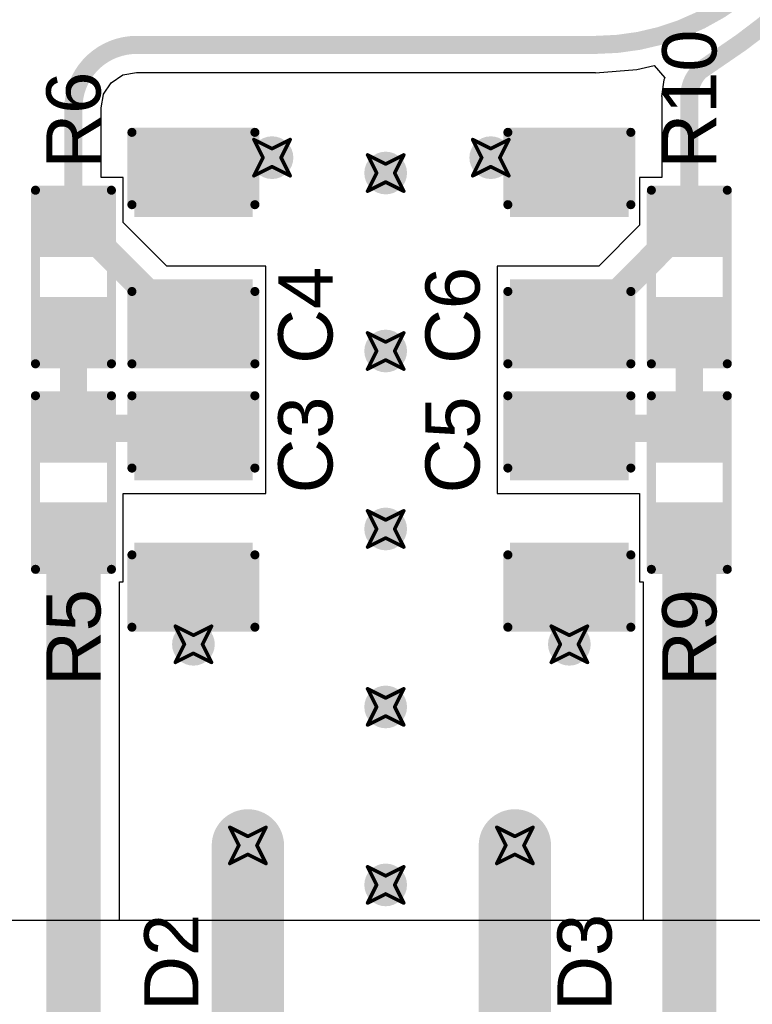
# Model space of a CAD drawing. Header units: inches. Extents: x -0.03 to 9.71, y 0 to 4.44.
# Tile 47 of 118: x 0.57 to 0.97, y 0.98 to 1.52. Entities that reach past the tile are written whole.
import ezdxf

# ---------------------------------------------------------------- set-up
doc = ezdxf.new("R2010")
doc.units = ezdxf.units.IN
doc.header["$MEASUREMENT"] = 0
for name, color, linetype in [('Bottom Layer', 5, 'Continuous'), ('Drill Drawing', 1, 'Continuous'), ('Layer 1', 16, 'Continuous'), ('Layer 2', 76, 'Continuous'), ('Top Layer', 1, 'Continuous'), ('Top Overlay', 2, 'Continuous'), ('Top Paste', 8, 'Continuous'), ('Top Solder', 216, 'Continuous'), ('Via Holes', 16, 'Continuous')]:
    doc.layers.add(name, color=color, linetype=linetype)
doc.styles.add('Arial', font='txt', dxfattribs={"height": 0.2})

# ---------------------------------------------------------------- blocks, each defined once
blk = doc.blocks.new('R___0603_81')
at = {"layer": 'Top Layer'}
for points in [[(-0.015, 0.0175), (-0.015, -0.0175), (-0.045, -0.0175), (-0.045, 0.0175)], [(0.045, 0.0175), (0.045, -0.0175), (0.015, -0.0175), (0.015, 0.0175)]]:
    blk.add_hatch(color=1, dxfattribs=at).paths.add_polyline_path(points)
at = {"layer": 'Top Paste'}
for points in [[(-0.015, 0.0175), (-0.015, -0.0175), (-0.045, -0.0175), (-0.045, 0.0175)], [(0.045, 0.0175), (0.045, -0.0175), (0.015, -0.0175), (0.015, 0.0175)]]:
    blk.add_hatch(color=8, dxfattribs=at).paths.add_polyline_path(points)
at = {"layer": 'Top Solder'}
for points in [[(-0.011, 0.0215), (-0.011, -0.0215), (-0.049, -0.0215), (-0.049, 0.0215)], [(0.049, 0.0215), (0.049, -0.0215), (0.011, -0.0215), (0.011, 0.0215)]]:
    blk.add_hatch(color=216, dxfattribs=at).paths.add_polyline_path(points)
at = {"layer": 'Top Overlay', "const_width": 0.005}
for points in [[(-0.048, 0.021), (0.048, 0.021)], [(-0.048, 0.021), (-0.048, -0.021)], [(0.048, 0.021), (0.048, -0.021)], [(-0.048, -0.021), (0.048, -0.021)]]:
    blk.add_lwpolyline(points, dxfattribs=at)
at = {"layer": 'Top Overlay', "const_width": 0.0025}
for points in [[(-0.04925, 0.021, 1), (-0.04675, 0.021, 1)], [(-0.04925, 0.021, 1), (-0.04675, 0.021, 1)], [(0.04675, 0.021, 1), (0.04925, 0.021, 1)], [(0.04675, 0.021, 1), (0.04925, 0.021, 1)], [(-0.04925, -0.021, 1), (-0.04675, -0.021, 1)], [(-0.04925, -0.021, 1), (-0.04675, -0.021, 1)], [(0.04675, -0.021, 1), (0.04925, -0.021, 1)], [(0.04675, -0.021, 1), (0.04925, -0.021, 1)]]:
    blk.add_lwpolyline(points, format="xyb", close=True, dxfattribs=at)
blk = doc.blocks.new('R___0603_82')
at = {"layer": 'Top Layer'}
for points in [[(-0.015, 0.0175), (-0.015, -0.0175), (-0.045, -0.0175), (-0.045, 0.0175)], [(0.045, 0.0175), (0.045, -0.0175), (0.015, -0.0175), (0.015, 0.0175)]]:
    blk.add_hatch(color=1, dxfattribs=at).paths.add_polyline_path(points)
at = {"layer": 'Top Paste'}
for points in [[(-0.015, 0.0175), (-0.015, -0.0175), (-0.045, -0.0175), (-0.045, 0.0175)], [(0.045, 0.0175), (0.045, -0.0175), (0.015, -0.0175), (0.015, 0.0175)]]:
    blk.add_hatch(color=8, dxfattribs=at).paths.add_polyline_path(points)
at = {"layer": 'Top Solder'}
for points in [[(-0.011, 0.0215), (-0.011, -0.0215), (-0.049, -0.0215), (-0.049, 0.0215)], [(0.049, 0.0215), (0.049, -0.0215), (0.011, -0.0215), (0.011, 0.0215)]]:
    blk.add_hatch(color=216, dxfattribs=at).paths.add_polyline_path(points)
at = {"layer": 'Top Overlay', "const_width": 0.005}
for points in [[(-0.048, 0.021), (0.048, 0.021)], [(-0.048, 0.021), (-0.048, -0.021)], [(0.048, 0.021), (0.048, -0.021)], [(-0.048, -0.021), (0.048, -0.021)]]:
    blk.add_lwpolyline(points, dxfattribs=at)
at = {"layer": 'Top Overlay', "const_width": 0.0025}
for points in [[(-0.04925, 0.021, 1), (-0.04675, 0.021, 1)], [(-0.04925, 0.021, 1), (-0.04675, 0.021, 1)], [(0.04675, 0.021, 1), (0.04925, 0.021, 1)], [(0.04675, 0.021, 1), (0.04925, 0.021, 1)], [(-0.04925, -0.021, 1), (-0.04675, -0.021, 1)], [(-0.04925, -0.021, 1), (-0.04675, -0.021, 1)], [(0.04675, -0.021, 1), (0.04925, -0.021, 1)], [(0.04675, -0.021, 1), (0.04925, -0.021, 1)]]:
    blk.add_lwpolyline(points, format="xyb", close=True, dxfattribs=at)
blk = doc.blocks.new('R___0603_85')
at = {"layer": 'Top Layer'}
for points in [[(-0.015, 0.0175), (-0.015, -0.0175), (-0.045, -0.0175), (-0.045, 0.0175)], [(0.045, 0.0175), (0.045, -0.0175), (0.015, -0.0175), (0.015, 0.0175)]]:
    blk.add_hatch(color=1, dxfattribs=at).paths.add_polyline_path(points)
at = {"layer": 'Top Paste'}
for points in [[(-0.015, 0.0175), (-0.015, -0.0175), (-0.045, -0.0175), (-0.045, 0.0175)], [(0.045, 0.0175), (0.045, -0.0175), (0.015, -0.0175), (0.015, 0.0175)]]:
    blk.add_hatch(color=8, dxfattribs=at).paths.add_polyline_path(points)
at = {"layer": 'Top Solder'}
for points in [[(-0.011, 0.0215), (-0.011, -0.0215), (-0.049, -0.0215), (-0.049, 0.0215)], [(0.049, 0.0215), (0.049, -0.0215), (0.011, -0.0215), (0.011, 0.0215)]]:
    blk.add_hatch(color=216, dxfattribs=at).paths.add_polyline_path(points)
at = {"layer": 'Top Overlay', "const_width": 0.005}
for points in [[(-0.048, 0.021), (0.048, 0.021)], [(-0.048, 0.021), (-0.048, -0.021)], [(0.048, 0.021), (0.048, -0.021)], [(-0.048, -0.021), (0.048, -0.021)]]:
    blk.add_lwpolyline(points, dxfattribs=at)
at = {"layer": 'Top Overlay', "const_width": 0.0025}
for points in [[(-0.04925, 0.021, 1), (-0.04675, 0.021, 1)], [(-0.04925, 0.021, 1), (-0.04675, 0.021, 1)], [(0.04675, 0.021, 1), (0.04925, 0.021, 1)], [(0.04675, 0.021, 1), (0.04925, 0.021, 1)], [(-0.04925, -0.021, 1), (-0.04675, -0.021, 1)], [(-0.04925, -0.021, 1), (-0.04675, -0.021, 1)], [(0.04675, -0.021, 1), (0.04925, -0.021, 1)], [(0.04675, -0.021, 1), (0.04925, -0.021, 1)]]:
    blk.add_lwpolyline(points, format="xyb", close=True, dxfattribs=at)
blk = doc.blocks.new('R___0603_86')
at = {"layer": 'Top Layer'}
for points in [[(-0.015, 0.0175), (-0.015, -0.0175), (-0.045, -0.0175), (-0.045, 0.0175)], [(0.045, 0.0175), (0.045, -0.0175), (0.015, -0.0175), (0.015, 0.0175)]]:
    blk.add_hatch(color=1, dxfattribs=at).paths.add_polyline_path(points)
at = {"layer": 'Top Paste'}
for points in [[(-0.015, 0.0175), (-0.015, -0.0175), (-0.045, -0.0175), (-0.045, 0.0175)], [(0.045, 0.0175), (0.045, -0.0175), (0.015, -0.0175), (0.015, 0.0175)]]:
    blk.add_hatch(color=8, dxfattribs=at).paths.add_polyline_path(points)
at = {"layer": 'Top Solder'}
for points in [[(-0.011, 0.0215), (-0.011, -0.0215), (-0.049, -0.0215), (-0.049, 0.0215)], [(0.049, 0.0215), (0.049, -0.0215), (0.011, -0.0215), (0.011, 0.0215)]]:
    blk.add_hatch(color=216, dxfattribs=at).paths.add_polyline_path(points)
at = {"layer": 'Top Overlay', "const_width": 0.005}
for points in [[(-0.048, 0.021), (0.048, 0.021)], [(-0.048, 0.021), (-0.048, -0.021)], [(0.048, 0.021), (0.048, -0.021)], [(-0.048, -0.021), (0.048, -0.021)]]:
    blk.add_lwpolyline(points, dxfattribs=at)
at = {"layer": 'Top Overlay', "const_width": 0.0025}
for points in [[(-0.04925, 0.021, 1), (-0.04675, 0.021, 1)], [(-0.04925, 0.021, 1), (-0.04675, 0.021, 1)], [(0.04675, 0.021, 1), (0.04925, 0.021, 1)], [(0.04675, 0.021, 1), (0.04925, 0.021, 1)], [(-0.04925, -0.021, 1), (-0.04675, -0.021, 1)], [(-0.04925, -0.021, 1), (-0.04675, -0.021, 1)], [(0.04675, -0.021, 1), (0.04925, -0.021, 1)], [(0.04675, -0.021, 1), (0.04925, -0.021, 1)]]:
    blk.add_lwpolyline(points, format="xyb", close=True, dxfattribs=at)
blk = doc.blocks.new('C___0805_188')
at = {"layer": 'Top Layer'}
for points in [[(-0.06, 0.03), (-0.02, 0.03), (-0.02, -0.03), (-0.06, -0.03)], [(0.02, 0.03), (0.06, 0.03), (0.06, -0.03), (0.02, -0.03)]]:
    blk.add_hatch(color=1, dxfattribs=at).paths.add_polyline_path(points)
at = {"layer": 'Top Paste'}
for points in [[(-0.06, 0.03), (-0.02, 0.03), (-0.02, -0.03), (-0.06, -0.03)], [(0.02, 0.03), (0.06, 0.03), (0.06, -0.03), (0.02, -0.03)]]:
    blk.add_hatch(color=8, dxfattribs=at).paths.add_polyline_path(points)
at = {"layer": 'Top Solder'}
for points in [[(-0.06276, 0.03276), (-0.01724, 0.03276), (-0.01724, -0.03276), (-0.06276, -0.03276)], [(0.01724, 0.03276), (0.06276, 0.03276), (0.06276, -0.03276), (0.01724, -0.03276)]]:
    blk.add_hatch(color=216, dxfattribs=at).paths.add_polyline_path(points)
at = {"layer": 'Top Overlay', "const_width": 0.005}
for points in [[(-0.064, -0.034), (-0.064, 0.034)], [(-0.024, 0.034), (-0.064, 0.034)], [(0.064, 0.034), (0.024, 0.034)], [(0.064, -0.034), (0.064, 0.034)], [(-0.024, -0.034), (-0.064, -0.034)], [(0.064, -0.034), (0.024, -0.034)]]:
    blk.add_lwpolyline(points, dxfattribs=at)
at = {"layer": 'Top Overlay', "const_width": 0.0025}
for points in [[(-0.06525, 0.034, 1), (-0.06275, 0.034, 1)], [(-0.06525, 0.034, 1), (-0.06275, 0.034, 1)], [(-0.02525, 0.034, 1), (-0.02275, 0.034, 1)], [(0.02275, 0.034, 1), (0.02525, 0.034, 1)], [(0.06275, 0.034, 1), (0.06525, 0.034, 1)], [(0.06275, 0.034, 1), (0.06525, 0.034, 1)], [(-0.06525, -0.034, 1), (-0.06275, -0.034, 1)], [(-0.06525, -0.034, 1), (-0.06275, -0.034, 1)], [(-0.02525, -0.034, 1), (-0.02275, -0.034, 1)], [(0.02275, -0.034, 1), (0.02525, -0.034, 1)], [(0.06275, -0.034, 1), (0.06525, -0.034, 1)], [(0.06275, -0.034, 1), (0.06525, -0.034, 1)]]:
    blk.add_lwpolyline(points, format="xyb", close=True, dxfattribs=at)
blk = doc.blocks.new('C___0805_189')
at = {"layer": 'Top Layer'}
for points in [[(-0.06, 0.03), (-0.02, 0.03), (-0.02, -0.03), (-0.06, -0.03)], [(0.02, 0.03), (0.06, 0.03), (0.06, -0.03), (0.02, -0.03)]]:
    blk.add_hatch(color=1, dxfattribs=at).paths.add_polyline_path(points)
at = {"layer": 'Top Paste'}
for points in [[(-0.06, 0.03), (-0.02, 0.03), (-0.02, -0.03), (-0.06, -0.03)], [(0.02, 0.03), (0.06, 0.03), (0.06, -0.03), (0.02, -0.03)]]:
    blk.add_hatch(color=8, dxfattribs=at).paths.add_polyline_path(points)
at = {"layer": 'Top Solder'}
for points in [[(-0.06276, 0.03276), (-0.01724, 0.03276), (-0.01724, -0.03276), (-0.06276, -0.03276)], [(0.01724, 0.03276), (0.06276, 0.03276), (0.06276, -0.03276), (0.01724, -0.03276)]]:
    blk.add_hatch(color=216, dxfattribs=at).paths.add_polyline_path(points)
at = {"layer": 'Top Overlay', "const_width": 0.005}
for points in [[(-0.064, 0.034), (-0.064, -0.034)], [(-0.064, 0.034), (-0.024, 0.034)], [(0.024, 0.034), (0.064, 0.034)], [(0.064, 0.034), (0.064, -0.034)], [(-0.064, -0.034), (-0.024, -0.034)], [(0.024, -0.034), (0.064, -0.034)]]:
    blk.add_lwpolyline(points, dxfattribs=at)
at = {"layer": 'Top Overlay', "const_width": 0.0025}
for points in [[(-0.06525, 0.034, 1), (-0.06275, 0.034, 1)], [(-0.06525, 0.034, 1), (-0.06275, 0.034, 1)], [(-0.02525, 0.034, 1), (-0.02275, 0.034, 1)], [(0.02275, 0.034, 1), (0.02525, 0.034, 1)], [(0.06275, 0.034, 1), (0.06525, 0.034, 1)], [(0.06275, 0.034, 1), (0.06525, 0.034, 1)], [(-0.06525, -0.034, 1), (-0.06275, -0.034, 1)], [(-0.06525, -0.034, 1), (-0.06275, -0.034, 1)], [(-0.02525, -0.034, 1), (-0.02275, -0.034, 1)], [(0.02275, -0.034, 1), (0.02525, -0.034, 1)], [(0.06275, -0.034, 1), (0.06525, -0.034, 1)], [(0.06275, -0.034, 1), (0.06525, -0.034, 1)]]:
    blk.add_lwpolyline(points, format="xyb", close=True, dxfattribs=at)
blk = doc.blocks.new('C___0805_190')
at = {"layer": 'Top Layer'}
for points in [[(-0.06, 0.03), (-0.02, 0.03), (-0.02, -0.03), (-0.06, -0.03)], [(0.02, 0.03), (0.06, 0.03), (0.06, -0.03), (0.02, -0.03)]]:
    blk.add_hatch(color=1, dxfattribs=at).paths.add_polyline_path(points)
at = {"layer": 'Top Paste'}
for points in [[(-0.06, 0.03), (-0.02, 0.03), (-0.02, -0.03), (-0.06, -0.03)], [(0.02, 0.03), (0.06, 0.03), (0.06, -0.03), (0.02, -0.03)]]:
    blk.add_hatch(color=8, dxfattribs=at).paths.add_polyline_path(points)
at = {"layer": 'Top Solder'}
for points in [[(-0.06276, 0.03276), (-0.01724, 0.03276), (-0.01724, -0.03276), (-0.06276, -0.03276)], [(0.01724, 0.03276), (0.06276, 0.03276), (0.06276, -0.03276), (0.01724, -0.03276)]]:
    blk.add_hatch(color=216, dxfattribs=at).paths.add_polyline_path(points)
at = {"layer": 'Top Overlay', "const_width": 0.005}
for points in [[(-0.064, 0.034), (-0.064, -0.034)], [(-0.064, 0.034), (-0.024, 0.034)], [(0.024, 0.034), (0.064, 0.034)], [(0.064, 0.034), (0.064, -0.034)], [(-0.064, -0.034), (-0.024, -0.034)], [(0.024, -0.034), (0.064, -0.034)]]:
    blk.add_lwpolyline(points, dxfattribs=at)
at = {"layer": 'Top Overlay', "const_width": 0.0025}
for points in [[(-0.06525, 0.034, 1), (-0.06275, 0.034, 1)], [(-0.06525, 0.034, 1), (-0.06275, 0.034, 1)], [(-0.02525, 0.034, 1), (-0.02275, 0.034, 1)], [(0.02275, 0.034, 1), (0.02525, 0.034, 1)], [(0.06275, 0.034, 1), (0.06525, 0.034, 1)], [(0.06275, 0.034, 1), (0.06525, 0.034, 1)], [(-0.06525, -0.034, 1), (-0.06275, -0.034, 1)], [(-0.06525, -0.034, 1), (-0.06275, -0.034, 1)], [(-0.02525, -0.034, 1), (-0.02275, -0.034, 1)], [(0.02275, -0.034, 1), (0.02525, -0.034, 1)], [(0.06275, -0.034, 1), (0.06525, -0.034, 1)], [(0.06275, -0.034, 1), (0.06525, -0.034, 1)]]:
    blk.add_lwpolyline(points, format="xyb", close=True, dxfattribs=at)
blk = doc.blocks.new('C___0805_191')
at = {"layer": 'Top Layer'}
for points in [[(-0.06, 0.03), (-0.02, 0.03), (-0.02, -0.03), (-0.06, -0.03)], [(0.02, 0.03), (0.06, 0.03), (0.06, -0.03), (0.02, -0.03)]]:
    blk.add_hatch(color=1, dxfattribs=at).paths.add_polyline_path(points)
at = {"layer": 'Top Paste'}
for points in [[(-0.06, 0.03), (-0.02, 0.03), (-0.02, -0.03), (-0.06, -0.03)], [(0.02, 0.03), (0.06, 0.03), (0.06, -0.03), (0.02, -0.03)]]:
    blk.add_hatch(color=8, dxfattribs=at).paths.add_polyline_path(points)
at = {"layer": 'Top Solder'}
for points in [[(-0.06276, 0.03276), (-0.01724, 0.03276), (-0.01724, -0.03276), (-0.06276, -0.03276)], [(0.01724, 0.03276), (0.06276, 0.03276), (0.06276, -0.03276), (0.01724, -0.03276)]]:
    blk.add_hatch(color=216, dxfattribs=at).paths.add_polyline_path(points)
at = {"layer": 'Top Overlay', "const_width": 0.005}
for points in [[(-0.064, -0.034), (-0.064, 0.034)], [(-0.024, 0.034), (-0.064, 0.034)], [(0.064, 0.034), (0.024, 0.034)], [(0.064, -0.034), (0.064, 0.034)], [(-0.024, -0.034), (-0.064, -0.034)], [(0.064, -0.034), (0.024, -0.034)]]:
    blk.add_lwpolyline(points, dxfattribs=at)
at = {"layer": 'Top Overlay', "const_width": 0.0025}
for points in [[(-0.06525, 0.034, 1), (-0.06275, 0.034, 1)], [(-0.06525, 0.034, 1), (-0.06275, 0.034, 1)], [(-0.02525, 0.034, 1), (-0.02275, 0.034, 1)], [(0.02275, 0.034, 1), (0.02525, 0.034, 1)], [(0.06275, 0.034, 1), (0.06525, 0.034, 1)], [(0.06275, 0.034, 1), (0.06525, 0.034, 1)], [(-0.06525, -0.034, 1), (-0.06275, -0.034, 1)], [(-0.06525, -0.034, 1), (-0.06275, -0.034, 1)], [(-0.02525, -0.034, 1), (-0.02275, -0.034, 1)], [(0.02275, -0.034, 1), (0.02525, -0.034, 1)], [(0.06275, -0.034, 1), (0.06525, -0.034, 1)], [(0.06275, -0.034, 1), (0.06525, -0.034, 1)]]:
    blk.add_lwpolyline(points, format="xyb", close=True, dxfattribs=at)

msp = doc.modelspace()

# ---------------------------------------------------------------- hatches: boundary and pattern name
at = {"layer": 'Bottom Layer'}
h = msp.add_hatch(color=5, dxfattribs=at)
edge = h.paths.add_edge_path()
edge.add_arc((0.70488, 1.44551), 0.01181, 0, 360)
h = msp.add_hatch(color=5, dxfattribs=at)
edge = h.paths.add_edge_path()
edge.add_arc((0.82583, 1.44551), 0.01181, 0, 360)
h = msp.add_hatch(color=5, dxfattribs=at)
edge = h.paths.add_edge_path()
edge.add_arc((0.76772, 1.43701), 0.01181, 0, 360)
h = msp.add_hatch(color=5, dxfattribs=at)
edge = h.paths.add_edge_path()
edge.add_arc((0.76772, 1.33858), 0.01181, 0, 360)
h = msp.add_hatch(color=5, dxfattribs=at)
edge = h.paths.add_edge_path()
edge.add_arc((0.76772, 1.24016), 0.01181, 0, 360)
h = msp.add_hatch(color=5, dxfattribs=at)
edge = h.paths.add_edge_path()
edge.add_arc((0.66142, 1.17638), 0.01181, 0, 360)
h = msp.add_hatch(color=5, dxfattribs=at)
edge = h.paths.add_edge_path()
edge.add_arc((0.86929, 1.17638), 0.01181, 0, 360)
h = msp.add_hatch(color=5, dxfattribs=at)
edge = h.paths.add_edge_path()
edge.add_arc((0.76772, 1.14173), 0.01181, 0, 360)
h = msp.add_hatch(color=5, dxfattribs=at)
edge = h.paths.add_edge_path()
edge.add_arc((0.69154, 1.06516), 0.01181, 0, 360)
h = msp.add_hatch(color=5, dxfattribs=at)
edge = h.paths.add_edge_path()
edge.add_arc((0.83917, 1.06516), 0.01181, 0, 360)
h = msp.add_hatch(color=5, dxfattribs=at)
edge = h.paths.add_edge_path()
edge.add_arc((0.76772, 1.04331), 0.01181, 0, 360)
at = {"layer": 'Layer 1'}
h = msp.add_hatch(color=16, dxfattribs=at)
edge = h.paths.add_edge_path()
edge.add_arc((0.70488, 1.44551), 0.01181, 0, 360)
h = msp.add_hatch(color=16, dxfattribs=at)
edge = h.paths.add_edge_path()
edge.add_arc((0.82583, 1.44551), 0.01181, 0, 360)
h = msp.add_hatch(color=16, dxfattribs=at)
edge = h.paths.add_edge_path()
edge.add_arc((0.76772, 1.43701), 0.01181, 0, 360)
h = msp.add_hatch(color=16, dxfattribs=at)
edge = h.paths.add_edge_path()
edge.add_arc((0.76772, 1.33858), 0.01181, 0, 360)
h = msp.add_hatch(color=16, dxfattribs=at)
edge = h.paths.add_edge_path()
edge.add_arc((0.76772, 1.24016), 0.01181, 0, 360)
h = msp.add_hatch(color=16, dxfattribs=at)
edge = h.paths.add_edge_path()
edge.add_arc((0.66142, 1.17638), 0.01181, 0, 360)
h = msp.add_hatch(color=16, dxfattribs=at)
edge = h.paths.add_edge_path()
edge.add_arc((0.86929, 1.17638), 0.01181, 0, 360)
h = msp.add_hatch(color=16, dxfattribs=at)
edge = h.paths.add_edge_path()
edge.add_arc((0.76772, 1.14173), 0.01181, 0, 360)
h = msp.add_hatch(color=16, dxfattribs=at)
edge = h.paths.add_edge_path()
edge.add_arc((0.69154, 1.06516), 0.01181, 0, 360)
h = msp.add_hatch(color=16, dxfattribs=at)
edge = h.paths.add_edge_path()
edge.add_arc((0.83917, 1.06516), 0.01181, 0, 360)
h = msp.add_hatch(color=16, dxfattribs=at)
edge = h.paths.add_edge_path()
edge.add_arc((0.76772, 1.04331), 0.01181, 0, 360)
at = {"layer": 'Layer 2'}
h = msp.add_hatch(color=76, dxfattribs=at)
edge = h.paths.add_edge_path()
edge.add_arc((0.70488, 1.44551), 0.01181, 0, 360)
h = msp.add_hatch(color=76, dxfattribs=at)
edge = h.paths.add_edge_path()
edge.add_arc((0.82583, 1.44551), 0.01181, 0, 360)
h = msp.add_hatch(color=76, dxfattribs=at)
edge = h.paths.add_edge_path()
edge.add_arc((0.76772, 1.43701), 0.01181, 0, 360)
h = msp.add_hatch(color=76, dxfattribs=at)
edge = h.paths.add_edge_path()
edge.add_arc((0.76772, 1.33858), 0.01181, 0, 360)
h = msp.add_hatch(color=76, dxfattribs=at)
edge = h.paths.add_edge_path()
edge.add_arc((0.76772, 1.24016), 0.01181, 0, 360)
h = msp.add_hatch(color=76, dxfattribs=at)
edge = h.paths.add_edge_path()
edge.add_arc((0.66142, 1.17638), 0.01181, 0, 360)
h = msp.add_hatch(color=76, dxfattribs=at)
edge = h.paths.add_edge_path()
edge.add_arc((0.86929, 1.17638), 0.01181, 0, 360)
h = msp.add_hatch(color=76, dxfattribs=at)
edge = h.paths.add_edge_path()
edge.add_arc((0.76772, 1.14173), 0.01181, 0, 360)
h = msp.add_hatch(color=76, dxfattribs=at)
edge = h.paths.add_edge_path()
edge.add_arc((0.69154, 1.06516), 0.01181, 0, 360)
h = msp.add_hatch(color=76, dxfattribs=at)
edge = h.paths.add_edge_path()
edge.add_arc((0.83917, 1.06516), 0.01181, 0, 360)
h = msp.add_hatch(color=76, dxfattribs=at)
edge = h.paths.add_edge_path()
edge.add_arc((0.76772, 1.04331), 0.01181, 0, 360)
at = {"layer": 'Top Layer'}
h = msp.add_hatch(color=1, dxfattribs=at)
edge = h.paths.add_edge_path()
edge.add_arc((0.70488, 1.44551), 0.01181, 0, 360)
h = msp.add_hatch(color=1, dxfattribs=at)
edge = h.paths.add_edge_path()
edge.add_arc((0.82583, 1.44551), 0.01181, 0, 360)
h = msp.add_hatch(color=1, dxfattribs=at)
edge = h.paths.add_edge_path()
edge.add_arc((0.76772, 1.43701), 0.01181, 0, 360)
h = msp.add_hatch(color=1, dxfattribs=at)
edge = h.paths.add_edge_path()
edge.add_arc((0.76772, 1.33858), 0.01181, 0, 360)
h = msp.add_hatch(color=1, dxfattribs=at)
edge = h.paths.add_edge_path()
edge.add_arc((0.76772, 1.24016), 0.01181, 0, 360)
h = msp.add_hatch(color=1, dxfattribs=at)
edge = h.paths.add_edge_path()
edge.add_arc((0.66142, 1.17638), 0.01181, 0, 360)
h = msp.add_hatch(color=1, dxfattribs=at)
edge = h.paths.add_edge_path()
edge.add_arc((0.86929, 1.17638), 0.01181, 0, 360)
h = msp.add_hatch(color=1, dxfattribs=at)
edge = h.paths.add_edge_path()
edge.add_arc((0.76772, 1.14173), 0.01181, 0, 360)
h = msp.add_hatch(color=1, dxfattribs=at)
edge = h.paths.add_edge_path()
edge.add_arc((0.69154, 1.06516), 0.01181, 0, 360)
h = msp.add_hatch(color=1, dxfattribs=at)
edge = h.paths.add_edge_path()
edge.add_arc((0.83917, 1.06516), 0.01181, 0, 360)
h = msp.add_hatch(color=1, dxfattribs=at)
edge = h.paths.add_edge_path()
edge.add_arc((0.76772, 1.04331), 0.01181, 0, 360)
at = {"layer": 'Via Holes'}
h = msp.add_hatch(color=7, dxfattribs=at)
edge = h.paths.add_edge_path()
edge.add_arc((0.70488, 1.44551), 0.00591, 0, 360)
h = msp.add_hatch(color=7, dxfattribs=at)
edge = h.paths.add_edge_path()
edge.add_arc((0.82583, 1.44551), 0.00591, 0, 360)
h = msp.add_hatch(color=7, dxfattribs=at)
edge = h.paths.add_edge_path()
edge.add_arc((0.76772, 1.43701), 0.00591, 0, 360)
h = msp.add_hatch(color=7, dxfattribs=at)
edge = h.paths.add_edge_path()
edge.add_arc((0.76772, 1.33858), 0.00591, 0, 360)
h = msp.add_hatch(color=7, dxfattribs=at)
edge = h.paths.add_edge_path()
edge.add_arc((0.76772, 1.24016), 0.00591, 0, 360)
h = msp.add_hatch(color=7, dxfattribs=at)
edge = h.paths.add_edge_path()
edge.add_arc((0.66142, 1.17638), 0.00591, 0, 360)
h = msp.add_hatch(color=7, dxfattribs=at)
edge = h.paths.add_edge_path()
edge.add_arc((0.86929, 1.17638), 0.00591, 0, 360)
h = msp.add_hatch(color=7, dxfattribs=at)
edge = h.paths.add_edge_path()
edge.add_arc((0.76772, 1.14173), 0.00591, 0, 360)
h = msp.add_hatch(color=7, dxfattribs=at)
edge = h.paths.add_edge_path()
edge.add_arc((0.69154, 1.06516), 0.00591, 0, 360)
h = msp.add_hatch(color=7, dxfattribs=at)
edge = h.paths.add_edge_path()
edge.add_arc((0.83917, 1.06516), 0.00591, 0, 360)
h = msp.add_hatch(color=7, dxfattribs=at)
edge = h.paths.add_edge_path()
edge.add_arc((0.76772, 1.04331), 0.00591, 0, 360)

# ---------------------------------------------------------------- linework, layer by layer
at = {"layer": 'Bottom Layer'}
msp.add_line((4.30557, 1.02362), (0.02514, 1.02362), dxfattribs=at)
at = {"layer": 'Bottom Layer', "const_width": 0.04}
for points in [[(0.69154, 0.95591), (0.69154, 1.06516)], [(0.83917, 0.95669), (0.83917, 1.06516)]]:
    msp.add_lwpolyline(points, dxfattribs=at)
at = {"layer": 'Bottom Layer', "const_width": 0.02}
for points in [[(0.68154, 1.06516, 1), (0.70154, 1.06516, 1)], [(0.82917, 1.06516, 1), (0.84917, 1.06516, 1)]]:
    msp.add_lwpolyline(points, format="xyb", close=True, dxfattribs=at)
at = {"layer": 'Drill Drawing', "const_width": 0.002}
for points in [[(0.69488, 1.45551), (0.70488, 1.45051)], [(0.69488, 1.45551), (0.69988, 1.44551)], [(0.70488, 1.45051), (0.71488, 1.45551)], [(0.70988, 1.44551), (0.71488, 1.45551)], [(0.81583, 1.45551), (0.82583, 1.45051)], [(0.81583, 1.45551), (0.82083, 1.44551)], [(0.82583, 1.45051), (0.83583, 1.45551)], [(0.83083, 1.44551), (0.83583, 1.45551)], [(0.69488, 1.43551), (0.69988, 1.44551)], [(0.70988, 1.44551), (0.71488, 1.43551)], [(0.75772, 1.44701), (0.76772, 1.44201)], [(0.75772, 1.44701), (0.76272, 1.43701)], [(0.76772, 1.44201), (0.77772, 1.44701)], [(0.77272, 1.43701), (0.77772, 1.44701)], [(0.81583, 1.43551), (0.82083, 1.44551)], [(0.83083, 1.44551), (0.83583, 1.43551)], [(0.69488, 1.43551), (0.70488, 1.44051)], [(0.70488, 1.44051), (0.71488, 1.43551)], [(0.75772, 1.42701), (0.76272, 1.43701)], [(0.77272, 1.43701), (0.77772, 1.42701)], [(0.81583, 1.43551), (0.82583, 1.44051)], [(0.82583, 1.44051), (0.83583, 1.43551)], [(0.75772, 1.42701), (0.76772, 1.43201)], [(0.76772, 1.43201), (0.77772, 1.42701)], [(0.75772, 1.34858), (0.76772, 1.34358)], [(0.75772, 1.34858), (0.76272, 1.33858)], [(0.76772, 1.34358), (0.77772, 1.34858)], [(0.77272, 1.33858), (0.77772, 1.34858)], [(0.75772, 1.32858), (0.76272, 1.33858)], [(0.77272, 1.33858), (0.77772, 1.32858)], [(0.75772, 1.32858), (0.76772, 1.33358)], [(0.76772, 1.33358), (0.77772, 1.32858)], [(0.75772, 1.25016), (0.76772, 1.24516)], [(0.75772, 1.25016), (0.76272, 1.24016)], [(0.76772, 1.24516), (0.77772, 1.25016)], [(0.77272, 1.24016), (0.77772, 1.25016)], [(0.75772, 1.23016), (0.76272, 1.24016)], [(0.75772, 1.23016), (0.76772, 1.23516)], [(0.76772, 1.23516), (0.77772, 1.23016)], [(0.77272, 1.24016), (0.77772, 1.23016)], [(0.65142, 1.18638), (0.66142, 1.18138)], [(0.65142, 1.18638), (0.65642, 1.17638)], [(0.66142, 1.18138), (0.67142, 1.18638)], [(0.66642, 1.17638), (0.67142, 1.18638)], [(0.85929, 1.18638), (0.86929, 1.18138)], [(0.85929, 1.18638), (0.86429, 1.17638)], [(0.86929, 1.18138), (0.87929, 1.18638)], [(0.87429, 1.17638), (0.87929, 1.18638)], [(0.65142, 1.16638), (0.65642, 1.17638)], [(0.66642, 1.17638), (0.67142, 1.16638)], [(0.85929, 1.16638), (0.86429, 1.17638)], [(0.87429, 1.17638), (0.87929, 1.16638)], [(0.65142, 1.16638), (0.66142, 1.17138)], [(0.66142, 1.17138), (0.67142, 1.16638)], [(0.85929, 1.16638), (0.86929, 1.17138)], [(0.86929, 1.17138), (0.87929, 1.16638)], [(0.75772, 1.15173), (0.76772, 1.14673)], [(0.75772, 1.15173), (0.76272, 1.14173)], [(0.76772, 1.14673), (0.77772, 1.15173)], [(0.77272, 1.14173), (0.77772, 1.15173)], [(0.75772, 1.13173), (0.76272, 1.14173)], [(0.77272, 1.14173), (0.77772, 1.13173)], [(0.75772, 1.13173), (0.76772, 1.13673)], [(0.76772, 1.13673), (0.77772, 1.13173)], [(0.68154, 1.07516), (0.69154, 1.07016)], [(0.68154, 1.07516), (0.68654, 1.06516)], [(0.69154, 1.07016), (0.70154, 1.07516)], [(0.69654, 1.06516), (0.70154, 1.07516)], [(0.82917, 1.07516), (0.83917, 1.07016)], [(0.82917, 1.07516), (0.83417, 1.06516)], [(0.83917, 1.07016), (0.84917, 1.07516)], [(0.84417, 1.06516), (0.84917, 1.07516)], [(0.68154, 1.05516), (0.68654, 1.06516)], [(0.69654, 1.06516), (0.70154, 1.05516)], [(0.82917, 1.05516), (0.83417, 1.06516)], [(0.84417, 1.06516), (0.84917, 1.05516)], [(0.68154, 1.05516), (0.69154, 1.06016)], [(0.69154, 1.06016), (0.70154, 1.05516)], [(0.82917, 1.05516), (0.83917, 1.06016)], [(0.83917, 1.06016), (0.84917, 1.05516)], [(0.75772, 1.05331), (0.76772, 1.04831)], [(0.75772, 1.05331), (0.76272, 1.04331)], [(0.76772, 1.04831), (0.77772, 1.05331)], [(0.77272, 1.04331), (0.77772, 1.05331)], [(0.75772, 1.03331), (0.76272, 1.04331)], [(0.77272, 1.04331), (0.77772, 1.03331)], [(0.75772, 1.03331), (0.76772, 1.03831)], [(0.76772, 1.03831), (0.77772, 1.03331)]]:
    msp.add_lwpolyline(points, dxfattribs=at)
at = {"layer": 'Drill Drawing', "const_width": 0.001}
for points in [[(0.69438, 1.45551, 1), (0.69538, 1.45551, 1)], [(0.69438, 1.45551, 1), (0.69538, 1.45551, 1)], [(0.71438, 1.45551, 1), (0.71538, 1.45551, 1)], [(0.71438, 1.45551, 1), (0.71538, 1.45551, 1)], [(0.81533, 1.45551, 1), (0.81633, 1.45551, 1)], [(0.81533, 1.45551, 1), (0.81633, 1.45551, 1)], [(0.83533, 1.45551, 1), (0.83633, 1.45551, 1)], [(0.83533, 1.45551, 1), (0.83633, 1.45551, 1)], [(0.70438, 1.45051, 1), (0.70538, 1.45051, 1)], [(0.70438, 1.45051, 1), (0.70538, 1.45051, 1)], [(0.82533, 1.45051, 1), (0.82633, 1.45051, 1)], [(0.82533, 1.45051, 1), (0.82633, 1.45051, 1)], [(0.69938, 1.44551, 1), (0.70038, 1.44551, 1)], [(0.69938, 1.44551, 1), (0.70038, 1.44551, 1)], [(0.70938, 1.44551, 1), (0.71038, 1.44551, 1)], [(0.70938, 1.44551, 1), (0.71038, 1.44551, 1)], [(0.75722, 1.44701, 1), (0.75822, 1.44701, 1)], [(0.75722, 1.44701, 1), (0.75822, 1.44701, 1)], [(0.77722, 1.44701, 1), (0.77822, 1.44701, 1)], [(0.77722, 1.44701, 1), (0.77822, 1.44701, 1)], [(0.82033, 1.44551, 1), (0.82133, 1.44551, 1)], [(0.82033, 1.44551, 1), (0.82133, 1.44551, 1)], [(0.83033, 1.44551, 1), (0.83133, 1.44551, 1)], [(0.83033, 1.44551, 1), (0.83133, 1.44551, 1)], [(0.70438, 1.44051, 1), (0.70538, 1.44051, 1)], [(0.70438, 1.44051, 1), (0.70538, 1.44051, 1)], [(0.76222, 1.43701, 1), (0.76322, 1.43701, 1)], [(0.76222, 1.43701, 1), (0.76322, 1.43701, 1)], [(0.76722, 1.44201, 1), (0.76822, 1.44201, 1)], [(0.76722, 1.44201, 1), (0.76822, 1.44201, 1)], [(0.77222, 1.43701, 1), (0.77322, 1.43701, 1)], [(0.77222, 1.43701, 1), (0.77322, 1.43701, 1)], [(0.82533, 1.44051, 1), (0.82633, 1.44051, 1)], [(0.82533, 1.44051, 1), (0.82633, 1.44051, 1)], [(0.69438, 1.43551, 1), (0.69538, 1.43551, 1)], [(0.69438, 1.43551, 1), (0.69538, 1.43551, 1)], [(0.71438, 1.43551, 1), (0.71538, 1.43551, 1)], [(0.71438, 1.43551, 1), (0.71538, 1.43551, 1)], [(0.76722, 1.43201, 1), (0.76822, 1.43201, 1)], [(0.76722, 1.43201, 1), (0.76822, 1.43201, 1)], [(0.81533, 1.43551, 1), (0.81633, 1.43551, 1)], [(0.81533, 1.43551, 1), (0.81633, 1.43551, 1)], [(0.83533, 1.43551, 1), (0.83633, 1.43551, 1)], [(0.83533, 1.43551, 1), (0.83633, 1.43551, 1)], [(0.75722, 1.42701, 1), (0.75822, 1.42701, 1)], [(0.75722, 1.42701, 1), (0.75822, 1.42701, 1)], [(0.77722, 1.42701, 1), (0.77822, 1.42701, 1)], [(0.77722, 1.42701, 1), (0.77822, 1.42701, 1)], [(0.75722, 1.34858, 1), (0.75822, 1.34858, 1)], [(0.75722, 1.34858, 1), (0.75822, 1.34858, 1)], [(0.77722, 1.34858, 1), (0.77822, 1.34858, 1)], [(0.77722, 1.34858, 1), (0.77822, 1.34858, 1)], [(0.76222, 1.33858, 1), (0.76322, 1.33858, 1)], [(0.76222, 1.33858, 1), (0.76322, 1.33858, 1)], [(0.76722, 1.34358, 1), (0.76822, 1.34358, 1)], [(0.76722, 1.34358, 1), (0.76822, 1.34358, 1)], [(0.77222, 1.33858, 1), (0.77322, 1.33858, 1)], [(0.77222, 1.33858, 1), (0.77322, 1.33858, 1)], [(0.76722, 1.33358, 1), (0.76822, 1.33358, 1)], [(0.76722, 1.33358, 1), (0.76822, 1.33358, 1)], [(0.75722, 1.32858, 1), (0.75822, 1.32858, 1)], [(0.75722, 1.32858, 1), (0.75822, 1.32858, 1)], [(0.77722, 1.32858, 1), (0.77822, 1.32858, 1)], [(0.77722, 1.32858, 1), (0.77822, 1.32858, 1)], [(0.75722, 1.25016, 1), (0.75822, 1.25016, 1)], [(0.75722, 1.25016, 1), (0.75822, 1.25016, 1)], [(0.77722, 1.25016, 1), (0.77822, 1.25016, 1)], [(0.77722, 1.25016, 1), (0.77822, 1.25016, 1)], [(0.76722, 1.24516, 1), (0.76822, 1.24516, 1)], [(0.76722, 1.24516, 1), (0.76822, 1.24516, 1)], [(0.76222, 1.24016, 1), (0.76322, 1.24016, 1)], [(0.76222, 1.24016, 1), (0.76322, 1.24016, 1)], [(0.76722, 1.23516, 1), (0.76822, 1.23516, 1)], [(0.76722, 1.23516, 1), (0.76822, 1.23516, 1)], [(0.77222, 1.24016, 1), (0.77322, 1.24016, 1)], [(0.77222, 1.24016, 1), (0.77322, 1.24016, 1)], [(0.75722, 1.23016, 1), (0.75822, 1.23016, 1)], [(0.75722, 1.23016, 1), (0.75822, 1.23016, 1)], [(0.77722, 1.23016, 1), (0.77822, 1.23016, 1)], [(0.77722, 1.23016, 1), (0.77822, 1.23016, 1)], [(0.65092, 1.18638, 1), (0.65192, 1.18638, 1)], [(0.65092, 1.18638, 1), (0.65192, 1.18638, 1)], [(0.67092, 1.18638, 1), (0.67192, 1.18638, 1)], [(0.67092, 1.18638, 1), (0.67192, 1.18638, 1)], [(0.85879, 1.18638, 1), (0.85979, 1.18638, 1)], [(0.85879, 1.18638, 1), (0.85979, 1.18638, 1)], [(0.87879, 1.18638, 1), (0.87979, 1.18638, 1)], [(0.87879, 1.18638, 1), (0.87979, 1.18638, 1)], [(0.66092, 1.18138, 1), (0.66192, 1.18138, 1)], [(0.66092, 1.18138, 1), (0.66192, 1.18138, 1)], [(0.86879, 1.18138, 1), (0.86979, 1.18138, 1)], [(0.86879, 1.18138, 1), (0.86979, 1.18138, 1)], [(0.65592, 1.17638, 1), (0.65692, 1.17638, 1)], [(0.65592, 1.17638, 1), (0.65692, 1.17638, 1)], [(0.66592, 1.17638, 1), (0.66692, 1.17638, 1)], [(0.66592, 1.17638, 1), (0.66692, 1.17638, 1)], [(0.86379, 1.17638, 1), (0.86479, 1.17638, 1)], [(0.86379, 1.17638, 1), (0.86479, 1.17638, 1)], [(0.87379, 1.17638, 1), (0.87479, 1.17638, 1)], [(0.87379, 1.17638, 1), (0.87479, 1.17638, 1)], [(0.66092, 1.17138, 1), (0.66192, 1.17138, 1)], [(0.66092, 1.17138, 1), (0.66192, 1.17138, 1)], [(0.86879, 1.17138, 1), (0.86979, 1.17138, 1)], [(0.86879, 1.17138, 1), (0.86979, 1.17138, 1)], [(0.65092, 1.16638, 1), (0.65192, 1.16638, 1)], [(0.65092, 1.16638, 1), (0.65192, 1.16638, 1)], [(0.67092, 1.16638, 1), (0.67192, 1.16638, 1)], [(0.67092, 1.16638, 1), (0.67192, 1.16638, 1)], [(0.85879, 1.16638, 1), (0.85979, 1.16638, 1)], [(0.85879, 1.16638, 1), (0.85979, 1.16638, 1)], [(0.87879, 1.16638, 1), (0.87979, 1.16638, 1)], [(0.87879, 1.16638, 1), (0.87979, 1.16638, 1)], [(0.75722, 1.15173, 1), (0.75822, 1.15173, 1)], [(0.75722, 1.15173, 1), (0.75822, 1.15173, 1)], [(0.77722, 1.15173, 1), (0.77822, 1.15173, 1)], [(0.77722, 1.15173, 1), (0.77822, 1.15173, 1)], [(0.76722, 1.14673, 1), (0.76822, 1.14673, 1)], [(0.76722, 1.14673, 1), (0.76822, 1.14673, 1)], [(0.76222, 1.14173, 1), (0.76322, 1.14173, 1)], [(0.76222, 1.14173, 1), (0.76322, 1.14173, 1)], [(0.77222, 1.14173, 1), (0.77322, 1.14173, 1)], [(0.77222, 1.14173, 1), (0.77322, 1.14173, 1)], [(0.75722, 1.13173, 1), (0.75822, 1.13173, 1)], [(0.75722, 1.13173, 1), (0.75822, 1.13173, 1)], [(0.76722, 1.13673, 1), (0.76822, 1.13673, 1)], [(0.76722, 1.13673, 1), (0.76822, 1.13673, 1)], [(0.77722, 1.13173, 1), (0.77822, 1.13173, 1)], [(0.77722, 1.13173, 1), (0.77822, 1.13173, 1)], [(0.68104, 1.07516, 1), (0.68204, 1.07516, 1)], [(0.68104, 1.07516, 1), (0.68204, 1.07516, 1)], [(0.70104, 1.07516, 1), (0.70204, 1.07516, 1)], [(0.70104, 1.07516, 1), (0.70204, 1.07516, 1)], [(0.82867, 1.07516, 1), (0.82967, 1.07516, 1)], [(0.82867, 1.07516, 1), (0.82967, 1.07516, 1)], [(0.84867, 1.07516, 1), (0.84967, 1.07516, 1)], [(0.84867, 1.07516, 1), (0.84967, 1.07516, 1)], [(0.69104, 1.07016, 1), (0.69204, 1.07016, 1)], [(0.69104, 1.07016, 1), (0.69204, 1.07016, 1)], [(0.83867, 1.07016, 1), (0.83967, 1.07016, 1)], [(0.83867, 1.07016, 1), (0.83967, 1.07016, 1)], [(0.68604, 1.06516, 1), (0.68704, 1.06516, 1)], [(0.68604, 1.06516, 1), (0.68704, 1.06516, 1)], [(0.69604, 1.06516, 1), (0.69704, 1.06516, 1)], [(0.69604, 1.06516, 1), (0.69704, 1.06516, 1)], [(0.83367, 1.06516, 1), (0.83467, 1.06516, 1)], [(0.83367, 1.06516, 1), (0.83467, 1.06516, 1)], [(0.84367, 1.06516, 1), (0.84467, 1.06516, 1)], [(0.84367, 1.06516, 1), (0.84467, 1.06516, 1)], [(0.69104, 1.06016, 1), (0.69204, 1.06016, 1)], [(0.69104, 1.06016, 1), (0.69204, 1.06016, 1)], [(0.83867, 1.06016, 1), (0.83967, 1.06016, 1)], [(0.83867, 1.06016, 1), (0.83967, 1.06016, 1)], [(0.68104, 1.05516, 1), (0.68204, 1.05516, 1)], [(0.68104, 1.05516, 1), (0.68204, 1.05516, 1)], [(0.70104, 1.05516, 1), (0.70204, 1.05516, 1)], [(0.70104, 1.05516, 1), (0.70204, 1.05516, 1)], [(0.75722, 1.05331, 1), (0.75822, 1.05331, 1)], [(0.75722, 1.05331, 1), (0.75822, 1.05331, 1)], [(0.77722, 1.05331, 1), (0.77822, 1.05331, 1)], [(0.77722, 1.05331, 1), (0.77822, 1.05331, 1)], [(0.82867, 1.05516, 1), (0.82967, 1.05516, 1)], [(0.82867, 1.05516, 1), (0.82967, 1.05516, 1)], [(0.84867, 1.05516, 1), (0.84967, 1.05516, 1)], [(0.84867, 1.05516, 1), (0.84967, 1.05516, 1)], [(0.76722, 1.04831, 1), (0.76822, 1.04831, 1)], [(0.76722, 1.04831, 1), (0.76822, 1.04831, 1)], [(0.76222, 1.04331, 1), (0.76322, 1.04331, 1)], [(0.76222, 1.04331, 1), (0.76322, 1.04331, 1)], [(0.77222, 1.04331, 1), (0.77322, 1.04331, 1)], [(0.77222, 1.04331, 1), (0.77322, 1.04331, 1)], [(0.76722, 1.03831, 1), (0.76822, 1.03831, 1)], [(0.76722, 1.03831, 1), (0.76822, 1.03831, 1)], [(0.75722, 1.03331, 1), (0.75822, 1.03331, 1)], [(0.75722, 1.03331, 1), (0.75822, 1.03331, 1)], [(0.77722, 1.03331, 1), (0.77822, 1.03331, 1)], [(0.77722, 1.03331, 1), (0.77822, 1.03331, 1)]]:
    msp.add_lwpolyline(points, format="xyb", close=True, dxfattribs=at)
at = {"layer": 'Layer 1'}
msp.add_line((4.30557, 1.02362), (0.02514, 1.02362), dxfattribs=at)
at = {"layer": 'Layer 2'}
msp.add_line((4.30557, 1.02362), (0.02514, 1.02362), dxfattribs=at)
at = {"layer": 'Top Layer'}
for p, q in [((0.62246, 1.49127), (0.62992, 1.49258)), ((0.62992, 1.49258), (0.62992, 1.49258)), ((0.62992, 1.49258), (0.63774, 1.49258)), ((0.63774, 1.49258), (0.88367, 1.49258)), ((0.88367, 1.49242), (0.90657, 1.49423)), ((0.88367, 1.49258), (0.88367, 1.49242)), ((0.90657, 1.49423), (0.91619, 1.49654)), ((0.91619, 1.49654), (0.92202, 1.48971)), ((0.6117, 1.48058), (0.61598, 1.48698)), ((0.61598, 1.48698), (0.62237, 1.49125)), ((0.62237, 1.49125), (0.62246, 1.49127)), ((0.92153, 1.48852), (0.92033, 1.47938)), ((0.92202, 1.48971), (0.92153, 1.48852)), ((0.61037, 1.47303), (0.61168, 1.48049)), ((0.61168, 1.48049), (0.6117, 1.48058)), ((0.92033, 1.47938), (0.92034, 1.47938)), ((0.92034, 1.47938), (0.92034, 1.43451)), ((0.61037, 1.46512), (0.61037, 1.47303)), ((0.61037, 1.46503), (0.61037, 1.46512)), ((0.61037, 1.43451), (0.61037, 1.46503)), ((0.62258, 1.43451), (0.61037, 1.43451)), ((0.62258, 1.40972), (0.62258, 1.43451)), ((0.92034, 1.43451), (0.90813, 1.43451)), ((0.90813, 1.43451), (0.90813, 1.40814)), ((0.64667, 1.38551), (0.62258, 1.40972)), ((0.90813, 1.40814), (0.88561, 1.38551)), ((0.70142, 1.38551), (0.64667, 1.38551)), ((0.70142, 1.32551), (0.70142, 1.38551)), ((0.88561, 1.38551), (0.82929, 1.38551)), ((0.82929, 1.38551), (0.82929, 1.32551)), ((0.70142, 1.31984), (0.70142, 1.32551)), ((0.70142, 1.32551), (0.70142, 1.32551)), ((0.82929, 1.32551), (0.82929, 1.32551)), ((0.82929, 1.32551), (0.82929, 1.31984)), ((0.70142, 1.25984), (0.70142, 1.31984)), ((0.70142, 1.31984), (0.70142, 1.31984)), ((0.82929, 1.31984), (0.82929, 1.31984)), ((0.82929, 1.31984), (0.82929, 1.25984)), ((0.62258, 1.21084), (0.62258, 1.25984)), ((0.62258, 1.25984), (0.70142, 1.25984)), ((0.82929, 1.25984), (0.90813, 1.25984)), ((0.90813, 1.25984), (0.90813, 1.21084)), ((0.62057, 1.02362), (0.62057, 1.21084)), ((0.62057, 1.21084), (0.62258, 1.21084)), ((0.90813, 1.21084), (0.91014, 1.21084)), ((0.91014, 1.21084), (0.91014, 1.02362)), ((0.91014, 1.02362), (0.62057, 1.02362))]:
    msp.add_line(p, q, dxfattribs=at)
at = {"layer": 'Top Layer', "const_width": 0.01}
for points in [[(1.03425, 1.64208, -0.247076), (0.96432, 1.50921)], [(1.01457, 1.63877, -0.414214), (0.88367, 1.50787)], [(0.53563, 1.49725, -0.414214), (0.57145, 1.53307)], [(0.59508, 1.47303, -0.414214), (0.62992, 1.50787)], [(0.93563, 1.47938, -0.198554), (0.94147, 1.4935)], [(0.94147, 1.4935, -0.000343), (0.94149, 1.49352)]]:
    msp.add_lwpolyline(points, format="xyb", dxfattribs=at)
at = {"layer": 'Top Layer'}
for points, const_width in [([(0.94149, 1.49352), (0.96432, 1.50921)], 0.01), ([(0.62992, 1.50787), (0.88367, 1.50787)], 0.01), ([(0.93563, 1.40951), (0.93563, 1.47938)], 0.01), ([(0.59508, 1.41339), (0.59508, 1.47303)], 0.01), ([(0.66142, 1.44551), (0.70488, 1.44551)], 0.02), ([(0.82583, 1.44551), (0.86929, 1.44551)], 0.02), ([(0.59508, 1.40951), (0.60508, 1.40201)], 0.015), ([(0.9272, 1.40201), (0.93467, 1.40951)], 0.015), ([(0.60508, 1.40201), (0.63892, 1.36801)], 0.015), ([(0.89179, 1.36643), (0.9272, 1.40201)], 0.015), ([(0.63892, 1.36801), (0.66142, 1.35551)], 0.015), ([(0.86929, 1.35551), (0.89179, 1.36643)], 0.015), ([(0.59508, 1.29584), (0.59508, 1.34951)], 0.015), ([(0.93563, 1.29584), (0.93563, 1.34951)], 0.015), ([(0.59508, 1.29584), (0.65542, 1.29584)], 0.015), ([(0.86929, 1.28984), (0.87529, 1.29584)], 0.015), ([(0.87529, 1.29584), (0.93563, 1.29584)], 0.015), ([(0.59508, 0.92815), (0.59508, 1.23584)], 0.03), ([(0.93563, 0.95282), (0.93563, 1.23584)], 0.03), ([(0.66142, 1.17638), (0.66142, 1.21984)], 0.02), ([(0.86929, 1.17638), (0.86929, 1.21984)], 0.02), ([(0.69154, 0.95591), (0.69154, 1.06437)], 0.04), ([(0.83917, 0.95669), (0.83917, 1.06516)], 0.04)]:
    msp.add_lwpolyline(points, dxfattribs=dict(at, const_width=const_width))
for points, const_width in [([(0.96182, 1.50921, 1), (0.96682, 1.50921, 1)], 0.005), ([(0.96182, 1.50921, 1), (0.96682, 1.50921, 1)], 0.005), ([(0.62742, 1.50787, 1), (0.63242, 1.50787, 1)], 0.005), ([(0.62742, 1.50787, 1), (0.63242, 1.50787, 1)], 0.005), ([(0.88117, 1.50787, 1), (0.88617, 1.50787, 1)], 0.005), ([(0.88117, 1.50787, 1), (0.88617, 1.50787, 1)], 0.005), ([(0.93897, 1.4935, 1), (0.94397, 1.4935, 1)], 0.005), ([(0.93897, 1.4935, 1), (0.94397, 1.4935, 1)], 0.005), ([(0.93899, 1.49352, 1), (0.94399, 1.49352, 1)], 0.005), ([(0.93899, 1.49352, 1), (0.94399, 1.49352, 1)], 0.005), ([(0.93313, 1.47938, 1), (0.93813, 1.47938, 1)], 0.005), ([(0.93313, 1.47938, 1), (0.93813, 1.47938, 1)], 0.005), ([(0.59258, 1.47303, 1), (0.59758, 1.47303, 1)], 0.005), ([(0.59258, 1.47303, 1), (0.59758, 1.47303, 1)], 0.005), ([(0.65642, 1.44551, 1), (0.66642, 1.44551, 1)], 0.01), ([(0.69988, 1.44551, 1), (0.70988, 1.44551, 1)], 0.01), ([(0.82083, 1.44551, 1), (0.83083, 1.44551, 1)], 0.01), ([(0.86429, 1.44551, 1), (0.87429, 1.44551, 1)], 0.01), ([(0.59133, 1.40951, 1), (0.59883, 1.40951, 1)], 0.0075), ([(0.59258, 1.41339, 1), (0.59758, 1.41339, 1)], 0.005), ([(0.93092, 1.40951, 1), (0.93842, 1.40951, 1)], 0.0075), ([(0.93313, 1.40951, 1), (0.93813, 1.40951, 1)], 0.005), ([(0.60133, 1.40201, 1), (0.60883, 1.40201, 1)], 0.0075), ([(0.60133, 1.40201, 1), (0.60883, 1.40201, 1)], 0.0075), ([(0.92345, 1.40201, 1), (0.93095, 1.40201, 1)], 0.0075), ([(0.92345, 1.40201, 1), (0.93095, 1.40201, 1)], 0.0075), ([(0.63517, 1.36801, 1), (0.64267, 1.36801, 1)], 0.0075), ([(0.63517, 1.36801, 1), (0.64267, 1.36801, 1)], 0.0075), ([(0.88804, 1.36643, 1), (0.89554, 1.36643, 1)], 0.0075), ([(0.88804, 1.36643, 1), (0.89554, 1.36643, 1)], 0.0075), ([(0.65767, 1.35551, 1), (0.66517, 1.35551, 1)], 0.0075), ([(0.86554, 1.35551, 1), (0.87304, 1.35551, 1)], 0.0075), ([(0.59133, 1.34951, 1), (0.59883, 1.34951, 1)], 0.0075), ([(0.93188, 1.34951, 1), (0.93938, 1.34951, 1)], 0.0075), ([(0.59133, 1.29584, 1), (0.59883, 1.29584, 1)], 0.0075), ([(0.59133, 1.29584, 1), (0.59883, 1.29584, 1)], 0.0075), ([(0.65167, 1.29584, 1), (0.65917, 1.29584, 1)], 0.0075), ([(0.87154, 1.29584, 1), (0.87904, 1.29584, 1)], 0.0075), ([(0.87154, 1.29584, 1), (0.87904, 1.29584, 1)], 0.0075), ([(0.93188, 1.29584, 1), (0.93938, 1.29584, 1)], 0.0075), ([(0.93188, 1.29584, 1), (0.93938, 1.29584, 1)], 0.0075), ([(0.86554, 1.28984, 1), (0.87304, 1.28984, 1)], 0.0075), ([(0.58758, 1.23584, 1), (0.60258, 1.23584, 1)], 0.015), ([(0.92813, 1.23584, 1), (0.94313, 1.23584, 1)], 0.015), ([(0.65642, 1.21984, 1), (0.66642, 1.21984, 1)], 0.01), ([(0.86429, 1.21984, 1), (0.87429, 1.21984, 1)], 0.01), ([(0.65642, 1.17638, 1), (0.66642, 1.17638, 1)], 0.01), ([(0.86429, 1.17638, 1), (0.87429, 1.17638, 1)], 0.01), ([(0.68154, 1.06437, 1), (0.70154, 1.06437, 1)], 0.02), ([(0.82917, 1.06516, 1), (0.84917, 1.06516, 1)], 0.02)]:
    msp.add_lwpolyline(points, format="xyb", close=True, dxfattribs=dict(at, const_width=const_width))

# ---------------------------------------------------------------- block references
for name, p, rotation in [('C___0805_190', (0.66142, 1.39551), 90), ('C___0805_188', (0.86929, 1.39551), 270), ('R___0603_85', (0.59508, 1.37951), 90), ('R___0603_81', (0.93563, 1.37951), 90), ('R___0603_86', (0.59508, 1.26584), 90), ('C___0805_191', (0.66142, 1.24984), 270), ('C___0805_189', (0.86929, 1.24984), 90), ('R___0603_82', (0.93563, 1.26584), 90)]:
    msp.add_blockref(name, p, dxfattribs=dict(rotation=rotation))

# ---------------------------------------------------------------- texts
at = {"layer": 'Top Overlay', "style": 'Arial'}
for s, p in [('R10', (0.95063, 1.43949)), ('R6', (0.61008, 1.43949)), ('C4', (0.73833, 1.33151)), ('C6', (0.81969, 1.33151)), ('C3', (0.73833, 1.25985)), ('C5', (0.81969, 1.25985)), ('R5', (0.61007, 1.15332)), ('R9', (0.95063, 1.15332)), ('D2', (0.66421, 0.97373)), ('D3', (0.89269, 0.97373))]:
    msp.add_text(s, height=0.03, rotation=90, dxfattribs=at).set_placement(p)

doc.saveas('drawing.dxf')
